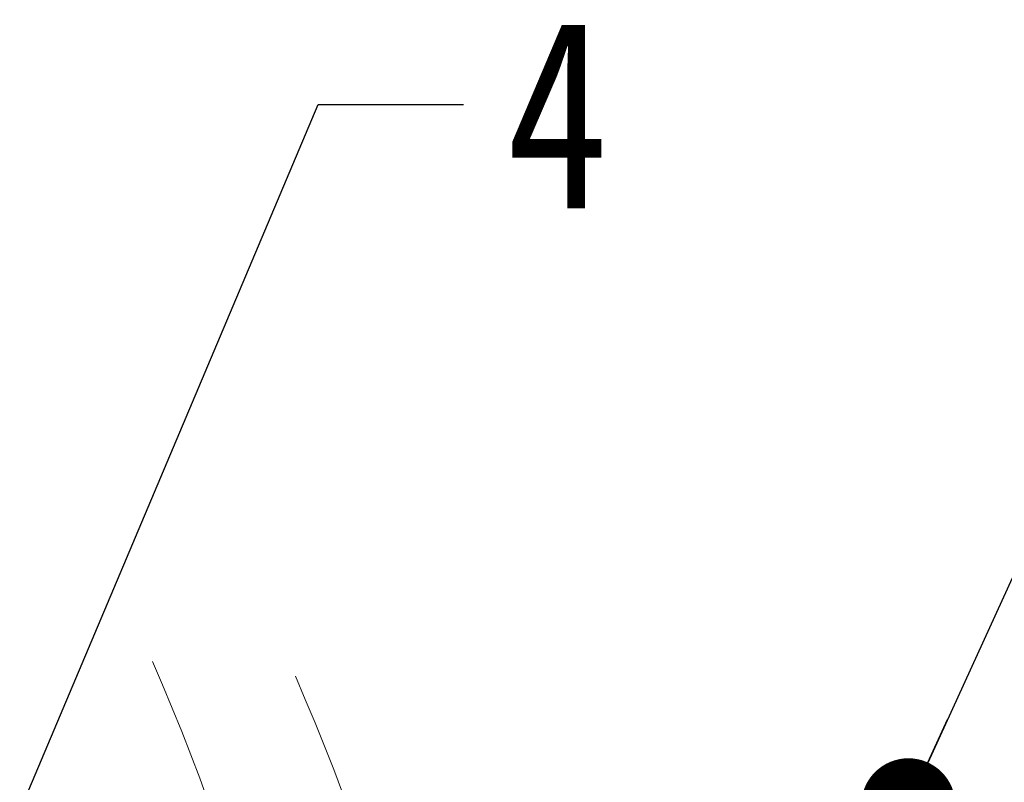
# Model space of a CAD drawing. Header units: millimetres. Extents: x 2390 to 3312, y -95 to 558.
# Tile 46 of 49: x 3072 to 3125, y 440 to 481. Entities that reach past the tile are written whole.
import ezdxf

# ---------------------------------------------------------------- set-up
doc = ezdxf.new("R2010")
doc.units = ezdxf.units.MM
doc.linetypes.add('PHANTOM2', pattern=[31.75, 15.875, -3.175, 3.175, -3.175, 3.175, -3.175])
doc.styles.get("Standard").update_dxf_attribs({"font": '仿宋_GB2312.ttf', "width": 0.8})
doc.dimstyles.new('ISO-25.1', dxfattribs={"dimtxt": 6, "dimasz": 5, "dimexe": 3.5, "dimexo": 0.625, "dimgap": 1.5, "dimtad": 1, "dimtoh": 1, "dimdsep": 46, "dimtxsty": 'Standard', "dimcen": 2.5, "dimadec": 0, "dimazin": 0, "dimtfac": 1, "dimtmove": 0, "dimatfit": 3, "dimfxl": 0, "dimarcsym": 0})

msp = doc.modelspace()

# ---------------------------------------------------------------- linework, layer by layer
at = {"color": 3, "linetype": 'PHANTOM2', "lineweight": 9, "ltscale": 0.5}
for points in [[(3079.439, 446.872), (3084.016, 427.57), (3067.222, 397.598), (3073.812, 374.215)], [(3087.005, 446.096), (3091.581, 426.794), (3074.788, 396.821), (3081.378, 373.439)]]:
    msp.add_spline(points, degree=3, dxfattribs=at)

# ---------------------------------------------------------------- texts
at = {"color": 5, "lineweight": 9, "insert": (3098.162, 480.876), "char_height": 10, "width": 1.5, "attachment_point": 1}
msp.add_mtext('4', dxfattribs=at)

# ---------------------------------------------------------------- leaders
at = {"color": 5, "lineweight": 9}
for points in [[(3065.283, 422.077), (3088.205, 476.376), (3095.912, 476.376)], [(3119.471, 439.251), (3136.507, 476.525), (3144.214, 476.525)]]:
    msp.add_leader(points, dimstyle='ISO-25.1', override={"dimgap": 1.5, "dimtad": 0, "dimldrblk": 'Dot'}, dxfattribs=at)

doc.saveas('drawing.dxf')
